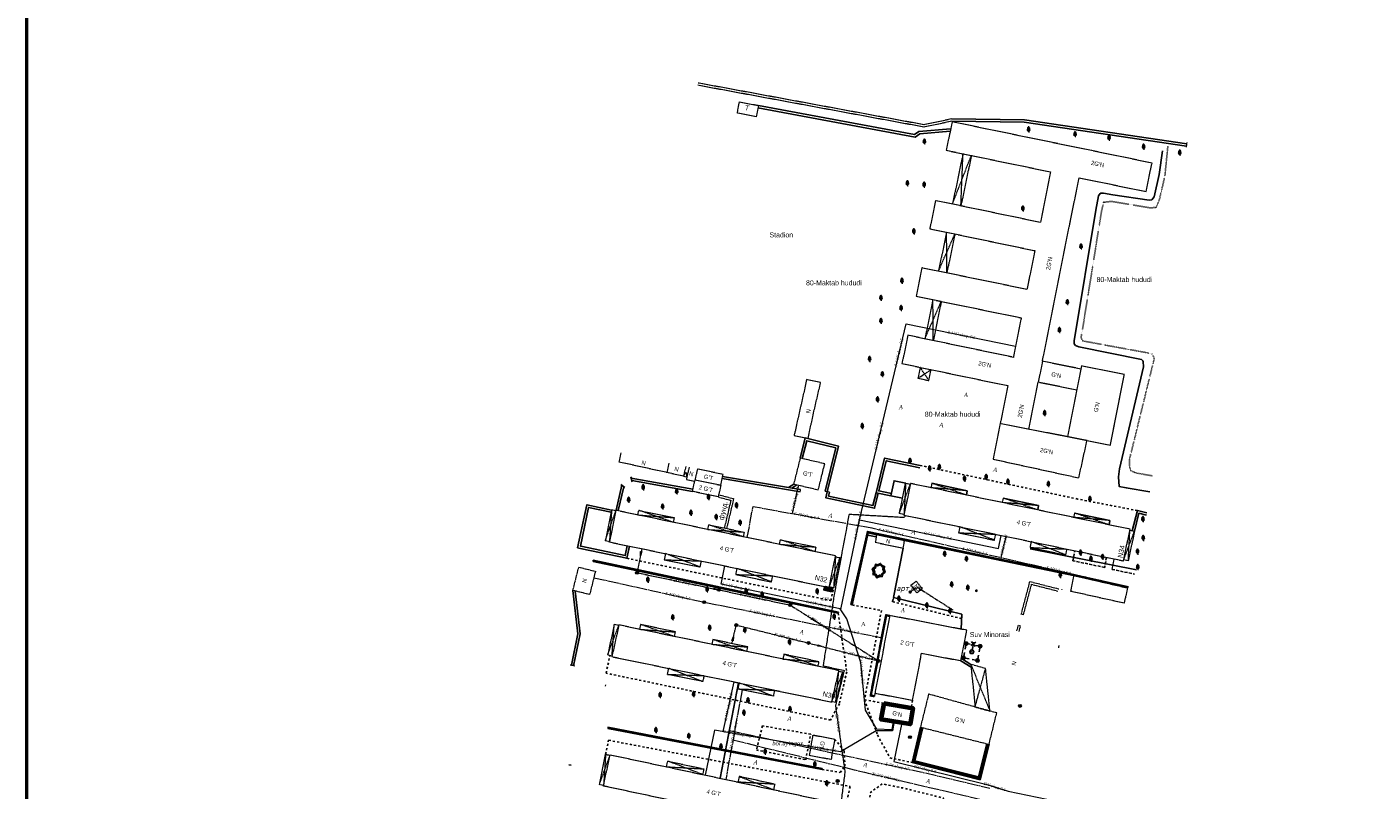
# Model space of a CAD drawing. Extents: x 352696 to 405256, y 4162769 to 4241487.
# Tile 146 of 148: x 403781 to 404251, y 4240486 to 4240752. Entities that reach past the tile are written whole.
import ezdxf
from ezdxf.enums import TextEntityAlignment as Align

# ---------------------------------------------------------------- set-up
doc = ezdxf.new("R2010")
doc.units = 0
doc.header["$LTSCALE"] = 0.5
doc.header["$MEASUREMENT"] = 0
for name, pattern in [('Build_Contour_Resid_m1', [1, 1, 0]), ('Commnctn_Gas_Line_Ground_m1', [1, 1, 0]), ('Commnctn_Heating_Line_Unground_m1', [10, 8, -0.5, 1, -0.5]), ('Commnctn_Waterpipes_Line_Unground_m1', [10, 8, -0.5, 1, -0.5]), ('Commnctn_Сanaliz_Gravity_Ground_m1', [1, 1, 0]), ('Д_ТРОТ_ТРУБА', [3, 1.5, -1.5]), ('ЗД_СТР_РАЗВ', [3, 2, -1]), ('Контура низ откосов  Штриховая 0.1-0.5 - - - - - - -', [0.6, 0.1, -0.5])]:
    doc.linetypes.add(name, pattern=pattern)
for name, color, linetype in [('(007) Здания', 7, 'Continuous'), ('(013) Газ', 30, 'ИК_Газопровод -------г--------'), ('(014) Водопровод', 5, 'ИК_Водопровод -------в--------'), ('(019) Связь', 3, 'ИК_КАБ_СВЯЗИ'), ('(022) Возд. Линии', 7, 'Continuous'), ('(025) Дорога', 7, 'Continuous'), ('(028) Гидротехн.', 7, 'Continuous'), ('(035) Откосы', 7, 'Continuous'), ('(039) Земля', 7, 'Continuous'), ('(040) Ограда', 7, 'Continuous')]:
    doc.layers.add(name, color=color, linetype=linetype)
for name, color, linetype, lineweight, true_color in [('AUTO#_ROADS_MTRAL_T', 7, 'Continuous', 15, 0x000000), ('COMMN_OBJCT_CNLIZ_B', 7, 'Continuous', 15, 0x000000), ('COMMN_OBJCT_CNLIZ_L', 7, 'Continuous', 15, 0x000000), ('COMMN_OBJCT_CNLIZ_T', 7, 'Continuous', 15, 0x000000), ('COMMN_OBJCT_WATER_L', 7, 'Continuous', 15, 0x000000), ('COMMN_OBJCT_WATER_T', 7, 'Continuous', 15, 0x000000), ('COMMN_OBJCT_WELL#_B', 7, 'Continuous', 15, 0x000000), ('GREEN_VGTAT_#####_B', 7, 'Continuous', 15, 0x000000)]:
    doc.layers.add(name, color=color, linetype=linetype, lineweight=lineweight, true_color=true_color)
for name, color, linetype, true_color in [('BUILD_RESID_CNTUR_P', 7, 'Continuous', 0x000000), ('BUILD_RESID_TITLE_T', 7, 'Continuous', 0x000000), ('COMMN_OBJCT_ELCTR_L', 7, 'Continuous', 0x000000), ('COMMN_OBJCT_ELCTR_T', 7, 'Continuous', 0x000000), ('COMMN_OBJCT_GAS##_L', 7, 'Continuous', 0x000000), ('COMMN_OBJCT_GAS##_T', 7, 'Continuous', 0x000000), ('COMMN_OBJCT_HEAT#_L', 7, 'Continuous', 0x000000), ('COMMN_OBJCT_HEAT#_T', 7, 'Continuous', 0x000000), ('COMMN_OBJCT_PETRL_T', 7, 'Continuous', 0x000000)]:
    doc.layers.add(name, color=color, linetype=linetype, true_color=true_color)
doc.styles.add('P-131', font='txt')
doc.styles.add('S', font='txtwr', dxfattribs={"oblique": 15})
doc.styles.add('БМ-431 (Times New Roman К)', font='timesi.ttf', dxfattribs={"height": 1})
doc.styles.add('Р-131 (Arial Narrow)', font='ARIALN.TTF', dxfattribs={"height": 1})
doc.linetypes.add('Commnctn_Electr_Cabel_High_Unground_m1', pattern='A,4,-2,[1,Topography.shx,S=0.7,R=45,X=0,Y=0],0.001,[1,Topography.shx,S=0.7,R=315,X=0,Y=0],0.5,[1,Topography.shx,S=0.4,R=45,X=0,Y=0],0.001,[1,Topography.shx,S=0.4,R=315,X=0,Y=0],7,[1,Topography.shx,S=0.4,R=135,X=0,Y=0],0.001,[1,Topography.shx,S=0.4,R=225,X=0,Y=0],0.5,[1,Topography.shx,S=0.7,R=135,X=0,Y=0],0.001,[1,Topography.shx,S=0.7,R=225,X=0,Y=0],-2,4', length=20.004)
doc.linetypes.add('Commnctn_Electr_Cabel_Low_Unground_m1', pattern='A,4,-2,[1,Topography.shx,S=0.7,R=45,X=0,Y=0],0.001,[1,Topography.shx,S=0.7,R=315,X=0,Y=0],8,[1,Topography.shx,S=0.7,R=135,X=0,Y=0],0.001,[1,Topography.shx,S=0.7,R=225,X=0,Y=0],-2,4', length=20.002)
doc.linetypes.add('ИК_Водопровод -------в--------', pattern='A,9,-0.6,["В",Standard,S=1.2,R=0,X=0,Y=-0.6],-1.2', length=10.8)
doc.linetypes.add('ИК_Газопровод -------г--------', pattern='A,9,-0.6,["Г",Standard,S=1.2,R=0,X=0,Y=-0.6],-1.2', length=10.8)
doc.linetypes.add('ИК_КАБ_СВЯЗИ', pattern='A,4,["o",Standard,S=0.5,R=0,X=0,Y=-0.125],4,-2', length=10)
doc.linetypes.add('ОГРАДА_ГЛИН', pattern='A,4,["|",Standard,S=0.8,R=0,X=0,Y=-0.8],0.5,["|",Standard,S=0.8,R=0,X=0,Y=-0.8],3.5', length=8)
doc.linetypes.add('ОГРАДА_ДЕР', pattern='A,2.5,["|",Standard,S=0.8,R=0,X=0,Y=-0.8],2.5', length=5)
doc.linetypes.add('ОГРАДА_ИЗГОР', pattern='A,2.5,["|",Standard,S=0.8,R=30,X=0,Y=-0.8],2.5', length=5)
doc.linetypes.add('ОГРАДА_М_1М', pattern='A,2.5,["о",Standard,S=1,R=0,X=0,Y=-0.35],0.5,["0",Standard,S=0.5,R=0,X=-0.3,Y=-0.25],2.5', length=5.5)
doc.linetypes.add('ОТКОСЫ_НЕУКР1', pattern='A,0.5,["|",Standard,S=-1.2,R=0,X=0,Y=1.2],1,["|",Standard,S=-0.5,R=0,X=0,Y=0.5],0.5', length=2)

# ---------------------------------------------------------------- blocks, each defined once
blk = doc.blocks.new('SS')
at = {"layer": '(022) Возд. Линии'}
blk.add_circle((0, 0), 0.25, dxfattribs=at)
blk = doc.blocks.new('U299')
for p, q in [((-2.7, 3), (-2.7, 2)), ((-2.4, 3), (-2.4, 2)), ((-2.4, 0.5), (-2.4, 2)), ((-2.1, 3), (-2.1, 2)), ((-1.85, 2.5), (-0.95, 2.5)), ((2.25, 3), (2.25, 2)), ((2.55, 3), (2.55, 2)), ((2.55, 1.95), (2.55, 0.5)), ((2.85, 3), (2.85, 2)), ((-2.7, -2.05), (-2.7, -3.05)), ((-2.4, -2), (-2.4, -0.65)), ((-2.4, -2.05), (-2.4, -3.05)), ((-2.1, -2.05), (-2.1, -3.05)), ((-1.8, -2.55), (-0.4, -2.55)), ((1.95, -2.55), (0.7, -2.55)), ((2.25, -2.05), (2.25, -3.05)), ((2.55, -1.95), (2.55, -0.65)), ((2.55, -2.05), (2.55, -3.05)), ((2.85, -2.05), (2.85, -3.05))]:
    blk.add_line(p, q)
at = {"color": 3}
for p, q in [((0.85, 3.55), (-0.7, 2.1)), ((-0.7, 3.55), (0.8, 2.1)), ((0, -0.05), (0, 0.05)), ((0, 0.05), (0.1, 0.05)), ((0.05, 0.6), (0.05, 3.5)), ((0.1, 0.05), (0.1, -0.05)), ((1.05, 2.5), (1.95, 2.5)), ((0.1, -0.05), (0, -0.05))]:
    blk.add_line(p, q, dxfattribs=at)
for points in [[(-3, 2.5), (-2.7, 1.980385), (-2.1, 1.980385), (-1.8, 2.5), (-2.1, 3.019615), (-2.7, 3.019615)], [(1.95, 2.5), (2.25, 1.980385), (2.85, 1.980385), (3.15, 2.5), (2.85, 3.019615), (2.25, 3.019615)], [(-3, -2.55), (-2.7, -3.069615), (-2.1, -3.069615), (-1.8, -2.55), (-2.1, -2.030385), (-2.7, -2.030385)], [(1.95, -2.55), (2.25, -3.069615), (2.85, -3.069615), (3.15, -2.55), (2.85, -2.030385), (2.25, -2.030385)]]:
    blk.add_lwpolyline(points, close=True)
blk.add_lwpolyline([(0.75, 0), (0.4, 0.606218), (-0.3, 0.606218), (-0.65, 0), (-0.3, -0.606218), (0.4, -0.606218)], close=True, dxfattribs=at)
at = {"color": 4, "style": 'S', "oblique": 15}
blk.add_attdef('Z', (1.691653, -0.474672), '', height=2, dxfattribs=at)
blk = doc.blocks.new('Wellinspect_m1')
at = {"layer": 'COMMN_OBJCT_WELL#_B', "linetype": 'Continuous', "lineweight": 13, "true_color": 0xfffffe}
blk.add_hatch(color=7, dxfattribs=at).paths.add_polyline_path([(-1, 0, 1), (1, 0, 1)])
at = {"layer": 'COMMN_OBJCT_WELL#_B', "color": 18, "linetype": 'Continuous', "lineweight": 13, "true_color": 0x000000}
blk.add_line((-0.71, 0.71), (0.71, -0.71), dxfattribs=at)
blk.add_circle((0, 0), 1, dxfattribs=at)
blk = doc.blocks.new('CharacteristicFol_m1')
at = {"layer": 'GREEN_VGTAT_#####_B', "linetype": 'Continuous', "lineweight": 13, "true_color": 0xfffffe}
h = blk.add_hatch(color=7, dxfattribs=at)
h.dxf.hatch_style = 1
h.paths.add_polyline_path([(0.7, 1.95, 0.545245), (0.49, 2.94, 0.44906), (0, 3.5, 0.44906), (-0.49, 2.94, 0.545245), (-0.7, 1.95, 0.73339), (-0.48, 0.8), (0.48, 0.8, 0.73339)])
at = {"layer": 'GREEN_VGTAT_#####_B', "color": 18, "linetype": 'Continuous', "lineweight": 13, "true_color": 0x000000}
for p, q in [((-0.48, 0.8), (0.48, 0.8)), ((0, 0), (0, 0.8)), ((0, 0), (0, 0.8)), ((0, 0), (0.6, 0))]:
    blk.add_line(p, q, dxfattribs=at)
for centre, radius, start, end in [((-0.41, 1.41), 0.612, 118.41951, 263.44333), ((-0.28, 2.38), 0.602, 111.24521, 225.65006), ((0, 3), 0.501, 90.29107, 187.02287), ((0, 3), 0.501, 352.97713, 89.70893), ((0.41, 1.41), 0.612, 276.55667, 61.58049), ((0.28, 2.38), 0.602, 314.34994, 68.75479)]:
    blk.add_arc(centre, radius, start, end, dxfattribs=at)
blk = doc.blocks.new('CnlizDirection_m1')
at = {"layer": 'COMMN_OBJCT_CNLIZ_B', "linetype": 'Continuous', "lineweight": 13, "true_color": 0xa54100}
blk.add_hatch(color=34, dxfattribs=at).paths.add_polyline_path([(0, 0.5), (0, -0.5), (3, 0)])
at = {"layer": 'COMMN_OBJCT_CNLIZ_B', "color": 34, "linetype": 'Continuous', "lineweight": 13, "true_color": 0xa54100}
blk.add_lwpolyline([(0, 0.5), (3, 0), (0, -0.5), (0, 0.5)], dxfattribs=at)
blk = doc.blocks.new('wewewrwerwer')
at = {"layer": '(013) Газ', "linetype": 'Continuous'}
h = blk.add_hatch(dxfattribs=at)
h.set_pattern_fill('ANSI31', color=0, scale=0.002474, angle=76.4664, style=0)
h.set_pattern_definition([(121.4664468, (403676.762062, 4239916.158211), (-0.006700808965, -0.004100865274), [])])
h.paths.add_polyline_path([(403125.74, 4240554.92), (403122.87, 4240555.61), (403123.18, 4240556.91), (403126.05, 4240556.21)])
at = {"layer": '(014) Водопровод', "flags": 128}
blk.add_lwpolyline([(403093.14, 4240523.24), (403086.7, 4240489.94)], dxfattribs=at)
at = {"layer": '(019) Связь'}
blk.add_lwpolyline([(403231.97, 4240562.62), (403194.89, 4240569.98)], dxfattribs=at)
blk.add_lwpolyline([(403231.97, 4240562.62), (403194.89, 4240569.98)], dxfattribs=at)
at = {"layer": '(025) Дорога', "linetype": 'Д_ТРОТ_ТРУБА'}
for points in [[(403232.33, 4240583.32), (403211.52, 4240587.33), (403156.56, 4240599.06)], [(403054.22, 4240566.66), (403125.4, 4240551.93), (403126.34, 4240556.36)], [(403132.83, 4240550.39), (403143.02, 4240548.45), (403137.1, 4240517.34), (403143.82, 4240516.07)], [(403170.98, 4240545.61), (403146.9, 4240551.52), (403147.19, 4240552.99)], [(403127.97, 4240547.51), (403130.91, 4240527.08), (403128.33, 4240515.92), (403125.29, 4240510.25), (403046.94, 4240526.58), (403048.26, 4240532.79)], [(403137.1, 4240517.34), (403141.66, 4240505.02), (403145.97, 4240497.02), (403153.68, 4240495.44)], [(403153.91, 4240517.14), (403153.48, 4240514.44)], [(403101.49, 4240508.19), (403099.4, 4240499.8), (403116.58, 4240496.39), (403118.35, 4240505.32), (403101.49, 4240508.19)], [(403046.78, 4240498.27), (403047.8, 4240503.19), (403132.06, 4240487.05), (403128.4, 4240469.87), (403124.34, 4240470.73)], [(403122.31, 4240492.99), (403128.64, 4240491.95), (403130.27, 4240494.13), (403130.02, 4240499.51), (403126.78, 4240503.47)]]:
    blk.add_lwpolyline(points, dxfattribs=at)
at = {"layer": '(025) Дорога', "linetype": 'ЗД_СТР_РАЗВ'}
for points in [[(403221.53, 4240567.01), (403220.92, 4240563.47), (403209.8, 4240565.81), (403210.52, 4240569.3)], [(403223.48, 4240562.81), (403231.28, 4240561.16)], [(403205.95, 4240555.72), (403205.97, 4240555.82)]]:
    blk.add_lwpolyline(points, dxfattribs=at)
at = {"layer": '(025) Дорога', "linetype": 'Д_ТРОТ_ТРУБА', "flags": 128}
blk.add_lwpolyline([(403126.16, 4240456.6), (403138.67, 4240478.89), (403139.14, 4240484.93), (403143.28, 4240487.97), (403150.42, 4240486.54), (403164.71, 4240483.02), (403144.27, 4240383.63), (403115.41, 4240389.42)], dxfattribs=at)
at = {"layer": '(028) Гидротехн.'}
for points in [[(403229.18, 4240556.74), (403210.52, 4240560.89), (403151.14, 4240573.29), (403138.1, 4240576.04), (403132.39, 4240550.49)], [(403229, 4240556.37), (403210.44, 4240560.5), (403151.06, 4240572.9), (403138.4, 4240575.57), (403132.78, 4240550.4)], [(403042.45, 4240565.99), (403042.37, 4240565.6)], [(403042.37, 4240565.6), (403127.97, 4240547.51)], [(403042.45, 4240565.99), (403128.05, 4240547.9)], [(403143.24, 4240560.17), (403142.44, 4240560.37), (403141.46, 4240559.83), (403140.84, 4240560.76), (403140.04, 4240560.96), (403140.27, 4240561.87), (403139.83, 4240562.94), (403140.71, 4240563.69), (403140.94, 4240564.6), (403141.63, 4240564.43), (403142.7, 4240564.87), (403143.45, 4240563.99), (403144.14, 4240563.82), (403143.91, 4240562.9), (403144.35, 4240561.83), (403143.46, 4240561.08), (403143.24, 4240560.17)], [(403128.05, 4240547.9), (403127.97, 4240547.51)], [(403047.5, 4240507.32), (403122.31, 4240492.99)], [(403047.58, 4240507.71), (403122.38, 4240493.38)]]:
    blk.add_lwpolyline(points, dxfattribs=at)
at = {"layer": '(028) Гидротехн.', "color": 4}
for points in [[(403229.09, 4240556.56), (403210.48, 4240560.69), (403151.1, 4240573.1), (403138.25, 4240575.81), (403132.59, 4240550.44)], [(403042.41, 4240565.79), (403128.01, 4240547.7)], [(403047.54, 4240507.51), (403122.35, 4240493.19)]]:
    blk.add_lwpolyline(points, dxfattribs=at)
blk.add_lwpolyline([(403142.95, 4240560.65), (403142.38, 4240560.79), (403141.59, 4240560.36), (403141.09, 4240561.11), (403140.52, 4240561.25), (403140.68, 4240561.9), (403140.31, 4240562.82), (403141.07, 4240563.47), (403141.23, 4240564.12), (403141.66, 4240564.01), (403142.58, 4240564.39), (403143.23, 4240563.63), (403143.65, 4240563.52), (403143.49, 4240562.87), (403143.87, 4240561.95), (403143.11, 4240561.3)], close=True, dxfattribs=at)
at = {"layer": '(035) Откосы', "linetype": 'Контура низ откосов  Штриховая 0.1-0.5 - - - - - - -', "flags": 128}
blk.add_lwpolyline([(403242.95, 4240710.35), (403241.93, 4240700.15), (403240.03, 4240691.91), (403238.91, 4240689.07), (403236.69, 4240688.92), (403223.4, 4240691.17), (403220.55, 4240690.86), (403219.82, 4240687.75), (403212.69, 4240643.56), (403213.17, 4240642.52), (403233.4, 4240638.79), (403237.41, 4240638.01), (403238.24, 4240636.58), (403237.28, 4240632.57), (403229.55, 4240601.11), (403229.54, 4240598.98), (403229.96, 4240597.24), (403231.76, 4240596.45), (403237.45, 4240595.44)], dxfattribs=at)
at = {"layer": '(035) Откосы', "linetype": 'ОТКОСЫ_НЕУКР1', "flags": 128}
blk.add_lwpolyline([(403241.1, 4240708.86), (403239.96, 4240700.51), (403238.18, 4240692.79), (403237.33, 4240691.69), (403236.48, 4240691.61), (403223.79, 4240693.49), (403220.44, 4240694.07), (403219.49, 4240694.01), (403219.32, 4240693.93), (403218.81, 4240693.16), (403217.85, 4240688.1), (403210.26, 4240642.52), (403210.31, 4240641.52), (403210.75, 4240640.95), (403211.9, 4240640.48), (403233.73, 4240635.97), (403234.23, 4240635.61), (403234.32, 4240635.36), (403234.5, 4240633.48), (403226.12, 4240597.86), (403225.78, 4240595.05), (403225.99, 4240591.7), (403228.46, 4240591.27), (403236.65, 4240589.84)], dxfattribs=at)
at = {"layer": '(040) Ограда', "linetype": 'ОГРАДА_ДЕР', "flags": 128}
for points in [[(403166.98, 4240715.67), (403156.39, 4240714.8), (403154.76, 4240713.64), (403099.94, 4240723.87)], [(403114.63, 4240601.63), (403116.37, 4240608.67), (403128.04, 4240605.78), (403124.1, 4240589.86)], [(403146.35, 4240588.45), (403141.13, 4240589.56), (403144.12, 4240601.65), (403156.56, 4240599.06)], [(403050.41, 4240583.47), (403052.38, 4240592.13)], [(403052.03, 4240592.41), (403053.42, 4240591.31)], [(403055.58, 4240595.03), (403056.02, 4240593.32)], [(403055.69, 4240594.6), (403077.25, 4240590.76)], [(403114.68, 4240589.82), (403087.45, 4240594.45)], [(403112.39, 4240592.57), (403110.58, 4240591.33)], [(403113.45, 4240592.33), (403111.72, 4240591.14)], [(403141.91, 4240589.39), (403140.61, 4240584.13), (403123.65, 4240587.74), (403124.1, 4240589.86)], [(403055.1, 4240570.91), (403054.22, 4240566.66), (403038.48, 4240570.02), (403037.01, 4240570.33), (403040.22, 4240585.36), (403048.85, 4240583.51)], [(403141.13, 4240574.12), (403138.27, 4240574.73)], [(403141.3, 4240574.9), (403138.44, 4240575.51)], [(403036.19, 4240555.25), (403037.92, 4240540.28), (403035.61, 4240529.17)], [(403033.94, 4240494.62), (403034.73, 4240494.5)]]:
    blk.add_lwpolyline(points, dxfattribs=at)
at = {"layer": '(040) Ограда', "flags": 128}
for points in [[(403167.15, 4240716.49), (403156.1, 4240715.58), (403154.57, 4240714.49), (403100.09, 4240724.66)], [(403249.61, 4240711.29), (403192.88, 4240719.65), (403167.51, 4240719.93)], [(403115.41, 4240601.44), (403116.95, 4240607.7), (403127.07, 4240605.2), (403123.33, 4240590.05)], [(403146.51, 4240589.23), (403142.1, 4240590.17), (403144.71, 4240600.71), (403156.4, 4240598.28)], [(403055.91, 4240593.75), (403077.11, 4240589.97)], [(403114.81, 4240590.61), (403087.58, 4240595.24)], [(403151.47, 4240592.9), (403147.45, 4240593.74), (403146.35, 4240588.45), (403150.37, 4240587.61)], [(403051.19, 4240583.3), (403053.07, 4240591.59)], [(403141.13, 4240589.56), (403140.02, 4240585.07), (403124.6, 4240588.36), (403124.88, 4240589.69)], [(403054.32, 4240571.07), (403053.6, 4240567.61), (403038.65, 4240570.8), (403037.96, 4240570.95), (403040.84, 4240584.41), (403048.69, 4240582.73)], [(403231.29, 4240576.11), (403232.8, 4240582.38), (403235.54, 4240581.72)], [(403035.36, 4240555.46), (403037.11, 4240540.32), (403034.83, 4240529.33)], [(403174.29, 4240528.72), (403170.75, 4240530.94)], [(403174.19, 4240529.66), (403170.9, 4240531.73)], [(403180.56, 4240501.79), (403177.44, 4240489.4), (403153.68, 4240495.44), (403156.63, 4240507.78)], [(403179.78, 4240501.99), (403176.86, 4240490.37), (403154.64, 4240496.02), (403157.41, 4240507.59)]]:
    blk.add_lwpolyline(points, dxfattribs=at)
at = {"layer": '(040) Ограда', "linetype": 'ОГРАДА_ГЛИН', "flags": 128}
for points in [[(403249.49, 4240710.5), (403192.82, 4240718.85), (403167.59, 4240719.13)], [(403230.49, 4240576.28), (403232.33, 4240583.32), (403235.64, 4240582.52)]]:
    blk.add_lwpolyline(points, dxfattribs=at)
at = {"layer": '(040) Ограда', "linetype": 'ОГРАДА_М_1М', "flags": 128}
for points in [[(403138.44, 4240575.51), (403132.83, 4240550.39)], [(403171.05, 4240547.14), (403147.19, 4240552.99), (403150.61, 4240570.2)], [(403180.17, 4240501.89), (403177.15, 4240489.89), (403154.16, 4240495.73), (403157.02, 4240507.69)]]:
    blk.add_lwpolyline(points, dxfattribs=at)
at = {"layer": '(040) Ограда', "linetype": 'ОГРАДА_ИЗГОР', "flags": 128}
blk.add_lwpolyline([(403171.05, 4240547.14), (403170.83, 4240541.94)], dxfattribs=at)
at = {"linetype": 'Continuous'}
for p, q in [((403160.56, 4240592.82), (403172.97, 4240590.23)), ((403172.97, 4240590.23), (403172.66, 4240588.71)), ((403185.44, 4240587.64), (403197.85, 4240585.05)), ((403197.85, 4240585.05), (403197.54, 4240583.53)), ((403210.34, 4240582.45), (403222.75, 4240579.86)), ((403222.75, 4240579.86), (403222.44, 4240578.34))]:
    blk.add_line(p, q, dxfattribs=at)
at = {"color": 3, "linetype": 'Continuous'}
for start, end in [(0, 180), (180, 0)]:
    blk.add_arc((403153.04, 4240554.87), 0.3, start, end, dxfattribs=at)
at = {"layer": 'BUILD_RESID_CNTUR_P', "color": 18, "linetype": 'Build_Contour_Resid_m1', "lineweight": 13, "true_color": 0x000000}
for points in [[(403167.59, 4240719.13), (403157.84, 4240717.09), (403078.92, 4240731.68)], [(403167.51, 4240719.93), (403157.83, 4240717.9), (403079.06, 4240732.47)], [(403092.74, 4240721.96), (403093.47, 4240725.89), (403100.09, 4240724.66), (403099.35, 4240720.72), (403092.74, 4240721.96)], [(403212.57, 4240632.7), (403199.17, 4240635.38), (403211.97, 4240699.43), (403235.38, 4240694.61), (403237.43, 4240704.53), (403167.67, 4240718.92), (403165.62, 4240709), (403202, 4240701.49), (403198.46, 4240683.82), (403161.91, 4240691.45), (403159.86, 4240681.65), (403196.5, 4240674), (403193.79, 4240660.45), (403157.13, 4240667.99), (403155.1, 4240658.11), (403191.81, 4240650.55), (403189.06, 4240636.77), (403152.24, 4240644.46), (403150.18, 4240634.61), (403187.09, 4240626.91), (403184.44, 4240613.68)], [(403249.43, 4240710.1), (403249.67, 4240711.69)], [(403171.49, 4240707.91), (403167.79, 4240690.22)], [(403167.79, 4240690.22), (403174.42, 4240707.3)], [(403170.73, 4240689.61), (403171.49, 4240707.91)], [(403174.42, 4240707.3), (403170.73, 4240689.61)], [(403165.74, 4240680.43), (403162.89, 4240666.81)], [(403162.89, 4240666.81), (403168.67, 4240679.81)], [(403165.87, 4240666.2), (403165.74, 4240680.43)], [(403168.67, 4240679.81), (403165.83, 4240666.2)], [(403160.98, 4240656.9), (403158.16, 4240643.22)], [(403158.16, 4240643.22), (403163.91, 4240656.29)], [(403161.1, 4240642.62), (403160.98, 4240656.9)], [(403163.91, 4240656.29), (403161.1, 4240642.62)], [(403199.17, 4240635.38), (403197.72, 4240628.17)], [(403156.56, 4240633.28), (403155.77, 4240629.47), (403159.58, 4240628.68), (403160.37, 4240632.48)], [(403155.77, 4240629.47), (403160.37, 4240632.48)], [(403159.58, 4240628.68), (403156.56, 4240633.28)], [(403214.75, 4240607.71), (403222.9, 4240606.1), (403227.77, 4240630.82), (403212.79, 4240633.78), (403207.93, 4240609.15)], [(403117.45, 4240608.5), (403119.2, 4240616.77), (403121.8, 4240627.96), (403116.91, 4240629), (403112.56, 4240609.54), (403117.45, 4240608.5)], [(403194.43, 4240611.71), (403197.72, 4240628.17), (403211.15, 4240625.48)], [(403052.12, 4240603.45), (403051.43, 4240600.35), (403068.16, 4240596.69)], [(403112.39, 4240592.57), (403120.99, 4240590.58), (403123.23, 4240599.64), (403114.63, 4240601.63), (403112.39, 4240592.57)], [(403068.87, 4240599.91), (403068.16, 4240596.69), (403073.99, 4240595.4)], [(403074.72, 4240598.68), (403073.97, 4240595.32), (403075.14, 4240595.06)], [(403073.97, 4240595.32), (403074.75, 4240596.66)], [(403075.89, 4240598.43), (403074.94, 4240594.16), (403077.86, 4240593.51)], [(403075.14, 4240595.06), (403075, 4240596.62)], [(403086.97, 4240592.18), (403087.45, 4240594.45), (403087.76, 4240595.92), (403078.78, 4240597.82), (403077.99, 4240594.08), (403086.97, 4240592.18)], [(403086.97, 4240592.18), (403086.06, 4240588.08), (403077.08, 4240589.98), (403077.99, 4240594.08)], [(403150.89, 4240581.94), (403149.26, 4240582.28), (403151.47, 4240592.9), (403153.11, 4240592.56)], [(403149.26, 4240582.28), (403153.11, 4240592.56)], [(403153.15, 4240592.77), (403150.85, 4240581.73), (403227.48, 4240565.77), (403229.78, 4240576.81), (403153.15, 4240592.77)], [(403151.47, 4240592.9), (403150.89, 4240581.94)], [(403160.56, 4240592.82), (403160.24, 4240591.29)], [(403172.66, 4240588.71), (403160.56, 4240592.82)], [(403086.06, 4240588.08), (403090.46, 4240586.9), (403088.18, 4240577.22)], [(403086.23, 4240588.86), (403091.42, 4240587.47), (403088.97, 4240577.06)], [(403114.68, 4240589.82), (403114.81, 4240590.61)], [(403123.33, 4240590.05), (403124.1, 4240589.86)], [(403124.88, 4240589.69), (403124.1, 4240589.86)], [(403172.97, 4240590.23), (403160.24, 4240591.29)], [(403185.44, 4240587.64), (403185.12, 4240586.11)], [(403197.54, 4240583.53), (403185.44, 4240587.64)], [(403050.32, 4240583.21), (403048.85, 4240583.51), (403046.65, 4240572.82), (403048.11, 4240572.52)], [(403046.65, 4240572.82), (403050.32, 4240583.21)], [(403127.03, 4240567.5), (403050.35, 4240583.37), (403048.08, 4240572.36), (403124.76, 4240556.49), (403127.03, 4240567.5)], [(403048.85, 4240583.51), (403048.11, 4240572.52)], [(403058.06, 4240581.78), (403058.39, 4240583.39), (403070.72, 4240580.84), (403070.39, 4240579.22)], [(403070.39, 4240579.22), (403058.39, 4240583.39)], [(403197.85, 4240585.05), (403185.12, 4240586.11)], [(403210.34, 4240582.45), (403210.02, 4240580.93)], [(403222.44, 4240578.34), (403210.34, 4240582.45)], [(403058.06, 4240581.78), (403070.72, 4240580.84)], [(403082.45, 4240576.73), (403082.78, 4240578.34), (403095.11, 4240575.79), (403094.78, 4240574.18)], [(403094.78, 4240574.18), (403082.78, 4240578.34)], [(403170.38, 4240577.66), (403169.95, 4240575.57), (403182.42, 4240573), (403182.85, 4240575.07)], [(403182.42, 4240573), (403170.38, 4240577.66)], [(403222.75, 4240579.86), (403210.02, 4240580.93)], [(403082.45, 4240576.73), (403095.11, 4240575.79)], [(403107.44, 4240571.55), (403107.77, 4240573.14), (403120.1, 4240570.59), (403119.77, 4240569)], [(403119.77, 4240569), (403107.77, 4240573.14)], [(403150.61, 4240570.2), (403151.05, 4240572.85), (403141.3, 4240574.9), (403140.86, 4240572.25), (403150.61, 4240570.2)], [(403169.95, 4240575.57), (403182.85, 4240575.07)], [(403229.7, 4240576.44), (403231.29, 4240576.11), (403229.14, 4240565.81), (403227.56, 4240566.14)], [(403227.56, 4240566.14), (403231.29, 4240576.11)], [(403229.14, 4240565.81), (403229.7, 4240576.44)], [(403067.69, 4240568.3), (403067.25, 4240566.16), (403079.73, 4240563.61), (403080.16, 4240565.72)], [(403079.73, 4240563.61), (403067.69, 4240568.3)], [(403107.44, 4240571.55), (403120.1, 4240570.59)], [(403195.28, 4240572.48), (403194.86, 4240570.43), (403207.33, 4240567.86), (403207.75, 4240569.88)], [(403194.86, 4240570.43), (403207.75, 4240569.88)], [(403207.33, 4240567.86), (403195.28, 4240572.48)], [(403037.39, 4240563.58), (403043.21, 4240562.12), (403041.18, 4240554), (403035.36, 4240555.46), (403037.39, 4240563.58)], [(403067.25, 4240566.16), (403080.16, 4240565.72)], [(403126.97, 4240567.22), (403128.58, 4240566.89), (403126.34, 4240556.36), (403124.8, 4240556.68)], [(403124.8, 4240556.68), (403128.58, 4240566.89)], [(403126.97, 4240567.22), (403126.34, 4240556.36)], [(403223.48, 4240562.81), (403224.23, 4240566.45)], [(403092.59, 4240563.15), (403092.15, 4240561), (403104.63, 4240558.45), (403105.06, 4240560.57)], [(403092.15, 4240561), (403105.06, 4240560.57)], [(403104.63, 4240558.45), (403092.59, 4240563.15)], [(403209.1, 4240555.13), (403210.2, 4240560.66), (403228.86, 4240556.35), (403227.7, 4240550.99), (403209.1, 4240555.13)], [(403153.04, 4240554.87), (403154.68, 4240556.24)], [(403155.15, 4240558.7), (403157.21, 4240556), (403155.37, 4240554.59), (403153.31, 4240557.29), (403155.15, 4240558.7)], [(403155.35, 4240556.68), (403168.1, 4240548.55)], [(403191.82, 4240547.15), (403194.84, 4240558.57), (403204.87, 4240556)], [(403192.59, 4240546.95), (403195.41, 4240557.6), (403204.67, 4240555.23)], [(403132.39, 4240550.49), (403132.78, 4240550.4)], [(403147.19, 4240552.99), (403146.9, 4240551.52)], [(403145.91, 4240546.7), (403144.41, 4240546.99), (403139.02, 4240518.68), (403140.53, 4240518.4)], [(403145.87, 4240546.5), (403144.56, 4240546.75), (403139.25, 4240518.84), (403140.56, 4240518.59)], [(403145.84, 4240546.31), (403144.72, 4240546.52), (403139.49, 4240519), (403140.6, 4240518.79)], [(403170.75, 4240530.94), (403172.79, 4240541.56), (403145.91, 4240546.7), (403140.76, 4240519.63), (403153.91, 4240517.14), (403157.02, 4240533.54), (403170.75, 4240530.94)], [(403145.91, 4240546.7), (403144.41, 4240546.99)], [(403171.05, 4240547.14), (403170.76, 4240545.67)], [(403192.59, 4240546.95), (403191.82, 4240547.15)], [(403051.36, 4240543.24), (403049.78, 4240543.58), (403047.49, 4240532.96), (403049.03, 4240532.63)], [(403047.5, 4240533.01), (403051.36, 4240543.24)], [(403128.2, 4240527.47), (403051.39, 4240543.4), (403048.97, 4240532.35), (403125.65, 4240516.54), (403128.2, 4240527.47)], [(403049.03, 4240532.63), (403049.78, 4240543.58)], [(403070.8, 4240539.38), (403071.14, 4240540.97), (403058.93, 4240543.58), (403058.57, 4240541.91)], [(403058.57, 4240541.91), (403071.14, 4240540.97)], [(403070.8, 4240539.38), (403058.93, 4240543.58)], [(403190.28, 4240541.35), (403190.79, 4240543.28)], [(403190.79, 4240543.28), (403191.57, 4240543.08)], [(403191.05, 4240541.15), (403191.57, 4240543.08)], [(403096.02, 4240534.14), (403096.36, 4240535.73), (403084.15, 4240538.34), (403083.8, 4240536.68)], [(403083.8, 4240536.68), (403096.36, 4240535.73)], [(403096.02, 4240534.14), (403084.15, 4240538.34)], [(403204.96, 4240536.19), (403204.79, 4240535.45)], [(403120.88, 4240528.99), (403121.22, 4240530.56), (403109.01, 4240533.17), (403108.66, 4240531.52)], [(403108.66, 4240531.52), (403121.22, 4240530.56)], [(403120.88, 4240528.99), (403109.01, 4240533.17)], [(403036, 4240529.09), (403034.44, 4240529.41)], [(403081.09, 4240525.73), (403080.66, 4240523.64), (403068.38, 4240526.17), (403068.81, 4240528.26)], [(403068.38, 4240526.17), (403081.09, 4240525.73)], [(403080.66, 4240523.64), (403068.81, 4240528.26)], [(403128.16, 4240527.29), (403129.54, 4240527), (403127.06, 4240516.37), (403125.68, 4240516.66)], [(403125.68, 4240516.66), (403129.54, 4240527)], [(403127.06, 4240516.37), (403128.16, 4240527.29)], [(403180.86, 4240513.36), (403179.36, 4240528.2), (403174.19, 4240529.66), (403175.69, 4240514.79), (403180.86, 4240513.36)], [(403174.19, 4240529.66), (403180.86, 4240513.36)], [(403175.69, 4240514.79), (403179.36, 4240528.2)], [(403046.68, 4240522.47), (403046.6, 4240522.08)], [(403105.74, 4240520.65), (403105.3, 4240518.54), (403093.02, 4240521.07), (403093.45, 4240523.18)], [(403105.3, 4240518.54), (403093.45, 4240523.18)], [(403093.02, 4240521.07), (403105.74, 4240520.65)], [(403140.76, 4240519.63), (403140.53, 4240518.4)], [(403183.25, 4240512.7), (403159.46, 4240519.27), (403156.63, 4240507.78), (403180.56, 4240501.79), (403183.25, 4240512.7)], [(403153.93, 4240514.37), (403152.99, 4240508.77), (403142.88, 4240510.47), (403143.82, 4240516.07), (403153.93, 4240514.37)], [(403047.58, 4240507.71), (403047.5, 4240507.32)], [(403117.82, 4240497.97), (403125.56, 4240496.53), (403126.8, 4240503.47), (403119.06, 4240504.91), (403117.82, 4240497.97)], [(403046.07, 4240487.42), (403044.6, 4240487.73), (403046.78, 4240498.27), (403048.31, 4240497.95)], [(403044.6, 4240487.73), (403048.31, 4240497.95)], [(403048.35, 4240498.14), (403125.05, 4240481.74), (403122.73, 4240470.82), (403046.03, 4240487.22), (403048.35, 4240498.14)], [(403046.78, 4240498.27), (403046.07, 4240487.42)], [(403068.05, 4240493.93), (403068.48, 4240495.91), (403081.01, 4240493.2), (403080.59, 4240491.25)], [(403068.05, 4240493.93), (403081.01, 4240493.2)], [(403080.59, 4240491.25), (403068.48, 4240495.91)], [(403122.38, 4240493.38), (403122.31, 4240492.99)], [(403105.47, 4240485.93), (403105.88, 4240487.8), (403093.42, 4240490.54), (403092.99, 4240488.59)], [(403105.88, 4240487.8), (403092.99, 4240488.59)], [(403093.42, 4240490.54), (403105.47, 4240485.93)]]:
    blk.add_lwpolyline(points, dxfattribs=at)
blk.add_lwpolyline([(403181.96, 4240601.27), (403211.88, 4240594.73), (403214.75, 4240607.71), (403184.44, 4240613.68)], close=True, dxfattribs=at)
at = {"layer": 'COMMN_OBJCT_CNLIZ_L', "color": 34, "linetype": 'Commnctn_Сanaliz_Gravity_Ground_m1', "lineweight": 15, "true_color": 0xa54100, "flags": 128}
for points in [[(403059.4, 4240570.02), (403057.7, 4240561.65), (403086.22, 4240555.68), (403111.2, 4240550.33), (403142.01, 4240530.86)], [(403090.87, 4240536.9), (403092.35, 4240543.38), (403117.57, 4240537.12), (403142.01, 4240530.86)]]:
    blk.add_lwpolyline(points, dxfattribs=at)
at = {"layer": 'COMMN_OBJCT_ELCTR_L', "color": 1, "linetype": 'Commnctn_Electr_Cabel_Low_Unground_m1', "lineweight": 15, "true_color": 0xff0000, "flags": 128}
for points in [[(403135.32, 4240580.1), (403151.59, 4240648.46), (403189.83, 4240640.62)], [(403128.83, 4240548.76), (403135.32, 4240580.1), (403183.84, 4240570.06), (403184.75, 4240574.67)], [(403147.14, 4240509.75), (403146.61, 4240506.84), (403141.38, 4240507.06), (403137.5, 4240513.74), (403135.8, 4240530.26), (403130.99, 4240545.51), (403128.67, 4240549.01), (403087.1, 4240557.63), (403088.38, 4240564.02)], [(403087.84, 4240506.2), (403091.64, 4240523.55)], [(403147.5, 4240509.69), (403146.89, 4240506.51), (403141.12, 4240506.47), (403128.69, 4240499.1), (403084.71, 4240506.74), (403081.53, 4240491.05)]]:
    blk.add_lwpolyline(points, dxfattribs=at)
at = {"layer": 'COMMN_OBJCT_ELCTR_L', "color": 1, "linetype": 'Commnctn_Electr_Cabel_High_Unground_m1', "lineweight": 15, "true_color": 0xff0000, "flags": 128}
blk.add_lwpolyline([(403150.08, 4240509.26), (403147.34, 4240495.75), (403179.75, 4240487.72), (403187.27, 4240485.48), (403214.22, 4240479.8)], dxfattribs=at)
at = {"layer": 'COMMN_OBJCT_GAS##_L', "color": 30, "linetype": 'Commnctn_Gas_Line_Ground_m1', "lineweight": 15, "true_color": 0xff7d00, "flags": 128}
blk.add_lwpolyline([(403151.35, 4240581.62), (403150.88, 4240580.86), (403131.7, 4240581.97), (403126.62, 4240554.64), (403122.65, 4240529.16), (403130.03, 4240527.55), (403126.95, 4240515.23), (403130.27, 4240492.15), (403128.85, 4240481.14), (403146.62, 4240477.2)], dxfattribs=at)
at = {"layer": 'COMMN_OBJCT_HEAT#_L', "color": 219, "linetype": 'Commnctn_Heating_Line_Unground_m1', "lineweight": 15, "true_color": 0x501950, "flags": 128}
for points in [[(403094.38, 4240520.79), (403088.71, 4240489.51)], [(403091.21, 4240503.31), (403137.13, 4240492.02), (403185.55, 4240480.75)]]:
    blk.add_lwpolyline(points, dxfattribs=at)
at = {"layer": 'COMMN_OBJCT_WATER_L', "color": 5, "linetype": 'Commnctn_Waterpipes_Line_Unground_m1', "lineweight": 15, "true_color": 0x0000ff, "flags": 128}
for points in [[(403111.96, 4240582.26), (403114.14, 4240592.17)], [(403096.2, 4240573.88), (403098.22, 4240584.75), (403139.62, 4240577.26), (403229.18, 4240556.75)], [(403184.77, 4240566.92), (403186.52, 4240574.3)], [(403042.66, 4240559.9), (403081.14, 4240551.37), (403143.29, 4240538.96)], [(403089.92, 4240506.59), (403157.22, 4240492.05), (403180.79, 4240486.51)]]:
    blk.add_lwpolyline(points, dxfattribs=at)
at = {"layer": '(022) Возд. Линии'}
blk.add_blockref('SS', (403176.16, 4240555.34), dxfattribs=at)
at = {"layer": '(028) Гидротехн.', "rotation": 349.103903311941}
blk.add_blockref('U299', (403174.49, 4240534.03), dxfattribs=at)
at = {"layer": 'COMMN_OBJCT_CNLIZ_B', "color": 34, "true_color": 0xa54100, "xscale": 0.5, "yscale": 0.5, "zscale": 0.5}
for p, rotation in [((403059.2, 4240569.04), 258.5360658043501), ((403084.58, 4240556.02), 348.1762381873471), ((403118.62, 4240545.64), 327.7090391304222), ((403091.09, 4240537.88), 77.1172449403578), ((403120.84, 4240536.28), 345.6332711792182)]:
    blk.add_blockref('CnlizDirection_m1', p, dxfattribs=dict(at, rotation=rotation))
at = {"layer": 'COMMN_OBJCT_WELL#_B', "color": 18, "true_color": 0x000000, "xscale": 0.5, "yscale": 0.5, "zscale": 0.5}
for p in [(403057.71, 4240561.64), (403086.22, 4240555.68), (403081.14, 4240551.37), (403111.21, 4240550.32), (403092.36, 4240543.37), (403117.57, 4240537.12), (403142.01, 4240530.86), (403191.33, 4240515.16), (403152.97, 4240504.28), (403127.74, 4240488.97)]:
    blk.add_blockref('Wellinspect_m1', p, dxfattribs=at)
at = {"layer": 'GREEN_VGTAT_#####_B', "color": 18, "true_color": 0x000000, "xscale": 0.5, "yscale": 0.5, "zscale": 0.5}
for p in [(403194.36, 4240715.43), (403210.58, 4240713.76), (403222.45, 4240712.56), (403158.01, 4240711.21), (403234.49, 4240709.4), (403247.1, 4240707.33), (403152.07, 4240696.65), (403157.91, 4240696.16), (403192.36, 4240687.84), (403154.33, 4240679.87), (403212.65, 4240674.57), (403150.17, 4240662.64), (403142.84, 4240656.66), (403149.87, 4240653.1), (403207.89, 4240655.15), (403142.84, 4240648.64), (403205.12, 4240645.43), (403138.88, 4240635.37), (403143.34, 4240630.03), (403141.66, 4240621.22), (403199.95, 4240616.47), (403136.32, 4240611.97), (403152.98, 4240599.81), (403159.83, 4240597.18), (403163.23, 4240597.64), (403059.87, 4240590.59), (403172.01, 4240593.6), (403179.55, 4240594.16), (403187.15, 4240592.53), (403201.27, 4240591.74), (403054.81, 4240586.22), (403071.57, 4240589.12), (403082.67, 4240587.15), (403215.77, 4240586.51), (403066.65, 4240583.87), (403076.54, 4240581.69), (403092.44, 4240584.27), (403085.36, 4240580.2), (403093.7, 4240578.2), (403234.25, 4240579.49), (403234.36, 4240572.93), (403165.07, 4240567.35), (403212.48, 4240567.79), (403232.37, 4240568.16), (403172.67, 4240565.61), (403216.11, 4240565.67), (403220.19, 4240566.31), (403232.45, 4240562.73), (403061.5, 4240558.33), (403205.42, 4240560.02), (403082.19, 4240554.97), (403095.8, 4240554.31), (403101.39, 4240553.13), (403120.59, 4240554.25), (403167.52, 4240556.68), (403173.14, 4240555.52), (403149.11, 4240551.74), (403158.87, 4240549.37), (403070.2, 4240545.17), (403126.52, 4240545.47), (403166.95, 4240547.42), (403083.07, 4240541.61), (403095.33, 4240540.72), (403110.95, 4240536.57), (403065.79, 4240518.08), (403077.47, 4240518.41), (403096.46, 4240516.26), (403095.04, 4240511.98), (403111.12, 4240513.2), (403064.32, 4240505.86), (403075.79, 4240503.79), (403087.03, 4240500.16), (403102.43, 4240498.33), (403119.76, 4240493.89), (403123.93, 4240487.31)]:
    blk.add_blockref('CharacteristicFol_m1', p, dxfattribs=at)
at = {"layer": '(007) Здания', "style": 'P-131'}
for s, rotation, p in [('Т', 348.2356, (403095.24, 4240723.12)), ('Т', 348.2356, (403095.24, 4240723.12)), ('фунд.', 76.7392, (403087.86, 4240579.85)), ('N34', 78.2853, (403227.09, 4240566.68)), ('N32', 346.8126, (403119.6, 4240559.16)), ('N30', 346.8126, (403122.35, 4240518.6))]:
    blk.add_text(s, height=1.75, rotation=rotation, dxfattribs=at).set_placement(p)
blk.add_text('Suv Minorasi', height=1.75, dxfattribs=at).set_placement((403173.85, 4240539.18))
at = {"layer": '(039) Земля', "style": 'P-131'}
for s, p in [('Stadion', (403103.97, 4240678.62)), ('80-Maktab hududi', (403116.7, 4240661.89)), ('80-Maktab hududi', (403218.07, 4240663.04)), ('80-Maktab hududi', (403158.14, 4240616.04))]:
    blk.add_text(s, height=1.76, dxfattribs=at).set_placement(p)
at = {"color": 7, "style": 'S', "oblique": 15, "flags": 8}
blk.add_attdef('SK', (403148.11, 4240555.26), '', height=2, dxfattribs=at)
at = {"layer": 'AUTO#_ROADS_MTRAL_T', "color": 18, "true_color": 0x000000, "style": 'БМ-431 (Times New Roman К)'}
for rotation, p in [(2.0172, (403149.82, 4240618.68)), (358.0839, (403163.86, 4240612.42)), (354.0355, (403182.62, 4240596.8)), (346.7132, (403125.09, 4240580.84)), (348.5862, (403154.03, 4240575.04)), (355.2902, (403150.43, 4240547.82)), (350.9773, (403115.13, 4240540.23)), (6.6505, (403136.72, 4240542.97)), (356.8184, (403110.89, 4240510)), (351.1063, (403099.03, 4240494.72)), (345.9617, (403137.2, 4240493.87)), (350.3082, (403159.2, 4240488.17))]:
    blk.add_text('A', height=1.5, rotation=rotation, dxfattribs=at).set_placement(p, align=Align.CENTER)
blk.add_text('A', height=1.5, dxfattribs=at).set_placement((403172.48, 4240622.91), align=Align.CENTER)
blk.add_text('bol.uyingox', height=1.5, dxfattribs=at).set_placement((403104.93, 4240501.4))
at = {"layer": 'BUILD_RESID_TITLE_T', "color": 18, "true_color": 0x000000, "style": 'Р-131 (Arial Narrow)'}
for s, rotation, p in [("2G'N", 348.3341, (403216.03, 4240703.97)), ("2G'N", 79.2029, (403201.84, 4240667.13)), ("2G'N", 348.3341, (403176.66, 4240634.03)), ("G'N", 348.3341, (403202.17, 4240630.2)), ("2G'N", 79.2029, (403191.98, 4240615.63)), ("G'N", 77.8863, (403218.47, 4240617.56)), ('N', 78.052, (403118.12, 4240617.11)), ("2G'N", 348.3341, (403198.24, 4240603.79)), ('N', 346.9713, (403059.16, 4240599.37)), ('N', 346.9713, (403070.64, 4240597.18)), ('N', 346.9713, (403075.77, 4240595.56)), ("G'T", 346.9713, (403115.53, 4240595.74)), ("2 G'T", 346.9713, (403079.16, 4240590.78)), ("G'T", 346.9713, (403080.91, 4240594.52)), ("4 G'T", 348.2356, (403190.12, 4240578.66)), ('N', 348.1262, (403144.49, 4240572.02)), ("4 G'T", 348.2356, (403086.51, 4240569.57)), ('N', 75.9638, (403039.96, 4240557.97)), ('N', 307.3423, (403154.06, 4240556.89)), ("2 G'T", 349.1265, (403149.5, 4240536.68)), ("4 G'T", 348.2356, (403087.48, 4240529.49)), ('N', 75.1317, (403189.8, 4240529.12)), ("G'N", 346.1493, (403146.68, 4240512.06)), ("G'N", 346.1493, (403168.5, 4240509.84)), ("G'N", 259.8696, (403121.84, 4240502.96)), ("4 G'T", 348.2356, (403081.86, 4240484.61))]:
    blk.add_text(s, height=1.5, rotation=rotation, dxfattribs=at).set_placement(p)
at = {"layer": 'COMMN_OBJCT_CNLIZ_T', "color": 18, "linetype": 'Continuous', "true_color": 0x000000, "style": 'БМ-431 (Times New Roman К)'}
for rotation, p in [(348.1762, (403073.81, 4240558.28)), (347.9126, (403098.27, 4240553.1)), (327.709, (403121.16, 4240544.04)), (346.059, (403110.17, 4240538.96)), (345.6333, (403134.4, 4240532.81))]:
    blk.add_text('K-200 chuq 1.2', height=1, rotation=rotation, dxfattribs=at).set_placement(p, align=Align.MIDDLE)
at = {"layer": 'COMMN_OBJCT_ELCTR_T', "color": 18, "linetype": 'Continuous', "true_color": 0x000000, "style": 'БМ-431 (Times New Roman К)'}
for s, rotation, p in [('0.4 kV chuq. 0.5', 76.613, (403149.21, 4240638.47)), ('0.4 kV chuq. 0.5', 348.4156, (403170.92, 4240644.5)), ('0.4 kV chuq. 0.5', 76.613, (403142.26, 4240609.28)), ('0.4 kV chuq. 0.5', 78.3096, (403134.91, 4240578.14)), ('0.4 kV chuq. 0.5', 348.3122, (403162.73, 4240574.43)), ('0.4 kV chuq. 0.5', 348.2875, (403092.16, 4240556.58)), ('0.4 kV chuq. 0.5', 348.2875, (403121.54, 4240550.49)), ('0.4 kV chuq. 0.5', 275.8772, (403136.05, 4240527.74)), ('0.4 kV chuq. 0.5', 77.6506, (403089.74, 4240514.87)), ('0.4 kV chuq. 0.5', 350.1478, (403092.68, 4240505.35)), ('0.4 kV chuq. 0.5', 350.1478, (403122.24, 4240500.22)), ('6kV chuq 0.6', 346.0882, (403158.22, 4240493.06)), ('6kV chuq 0.6', 343.399, (403182.45, 4240486.92))]:
    blk.add_text(s, height=1, rotation=rotation, dxfattribs=at).set_placement(p, align=Align.MIDDLE)
at = {"layer": 'COMMN_OBJCT_GAS##_T', "color": 18, "linetype": 'Continuous', "true_color": 0x000000, "style": 'БМ-431 (Times New Roman К)'}
blk.add_text('GP-76 2.5', height=1, rotation=278.1784, dxfattribs=at).set_placement((403127.81, 4240509.23), align=Align.MIDDLE)
at = {"layer": 'COMMN_OBJCT_HEAT#_T', "color": 18, "linetype": 'Continuous', "true_color": 0x000000, "style": 'БМ-431 (Times New Roman К)'}
for rotation, p in [(79.7181, (403091.54, 4240505.15)), (346.8893, (403144.64, 4240490.27))]:
    blk.add_text('2I-150 ishlamay.', height=1, rotation=rotation, dxfattribs=at).set_placement(p, align=Align.MIDDLE)
at = {"layer": 'COMMN_OBJCT_PETRL_T', "color": 18, "linetype": 'Continuous', "true_color": 0x000000, "style": 'БМ-431 (Times New Roman К)'}
blk.add_text('GTP', height=1, dxfattribs=at).set_placement((403121.92, 4240551.92))
at = {"layer": 'COMMN_OBJCT_WATER_T', "color": 18, "linetype": 'Continuous', "true_color": 0x000000, "style": 'БМ-431 (Times New Roman К)'}
for s, rotation, p in [('S-100chuq.1.4', 77.6302, (403113.05, 4240587.21)), ('S-100chuq.1.4', 349.7513, (403116.86, 4240581.37)), ('S-100chuq.1.4', 347.1019, (403146.32, 4240575.72)), ('S-100chuq.1.4', 76.7168, (403185.64, 4240570.61)), ('S-100chuq.1.4', 347.1019, (403175.56, 4240569.03)), ('S-100chuq.1.4', 347.1019, (403204.81, 4240562.33)), ('S-100chuq.1.4', 347.5025, (403071.94, 4240553.41)), ('S-100chuq.1.4', 348.7073, (403101.32, 4240547.34)), ('S-100chuq.1.4', 348.7073, (403130.74, 4240541.47)), ('S-76 chuq 1.3', 347.807, (403148.56, 4240493.92))]:
    blk.add_text(s, height=1, rotation=rotation, dxfattribs=at).set_placement(p, align=Align.MIDDLE)

msp = doc.modelspace()

# ---------------------------------------------------------------- linework, layer by layer
at = {"color": 1, "linetype": 'Continuous', "lineweight": 50}
msp.add_lwpolyline([(403781.3683, 4241311.0813), (405255.8558, 4241311.0813), (405255.8558, 4237335.0599), (403781.3683, 4237335.0599)], close=True, dxfattribs=at)
at = {"color": 1, "linetype": 'Continuous', "lineweight": 70}
msp.add_lwpolyline([(404080.3414, 4240516.0677), (404090.4514, 4240514.3677), (404089.5102, 4240508.7703), (404079.4002, 4240510.4703), (404080.456, 4240516.046)], dxfattribs=at)

# ---------------------------------------------------------------- block references
at = {"color": 1, "linetype": 'Continuous', "lineweight": 50}
ref = msp.add_blockref('wewewrwerwer', (936.52, 0), dxfattribs=at)
ref.add_attrib('SK', 'арт.скв.', (404084.6323, 4240555.257), dxfattribs={"color": 7, "height": 2, "style": 'S', "oblique": 15})

doc.saveas('drawing.dxf')
